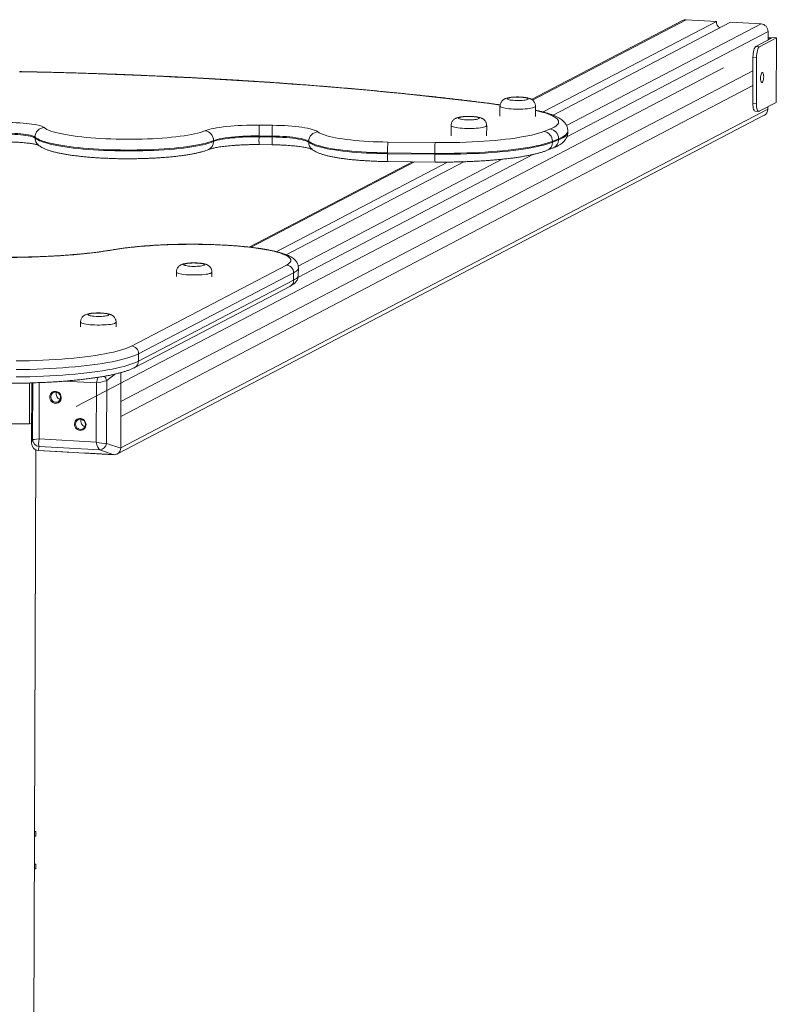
# Model space of a CAD drawing. Header units: millimetres. Extents: x 4385 to 11928, y 17253 to 36963.
# Tile 236 of 256: x 7692.991 to 7693.804, y 18775.831 to 18776.888. Entities that reach past the tile are written whole.
import ezdxf

# ---------------------------------------------------------------- set-up
doc = ezdxf.new("R2010")
doc.units = ezdxf.units.MM
doc.layers.add('БЛАГО_Ботаническая_Р$0$БЛАГО_МАФ', color=7, linetype='Continuous', lineweight=0, true_color=0x000000)

# ---------------------------------------------------------------- blocks, each defined once
blk = doc.blocks.new('БЛАГО_Ботаническая_Р$0$дио 1.15')
at = {"layer": 'БЛАГО_Ботаническая_Р$0$БЛАГО_МАФ'}
for p, q in [((1.4241, -0.0191), (1.4241, 0.0241)), ((1.4679, -0.0191), (1.4241, -0.0191)), ((1.4246, -0.0191), (1.4244, -0.0214)), ((-1.4001, -0.0259), (1.3961, -0.0259)), ((0.9465, -0.0259), (0.9465, -0.0274)), ((0.9515, -0.0274), (0.9465, -0.0274)), ((0.9515, -0.0259), (0.9515, -0.0274)), ((0.9816, -0.0274), (0.9816, -0.0259)), ((0.9816, -0.0274), (0.9867, -0.0274)), ((0.9867, -0.0274), (0.9867, -0.0259)), ((1.3955, -0.0286), (1.3912, -0.1099)), ((1.3955, -0.029), (1.3938, -0.0616)), ((1.3998, -0.0297), (1.3955, -0.0286)), ((1.3964, -0.0947), (1.3998, -0.0297)), ((1.4033, -0.0214), (1.4076, -0.0225)), ((1.468, -0.0214), (1.4033, -0.0214)), ((1.4374, -0.0214), (1.4038, -0.0214)), ((1.4079, -0.0295), (1.4047, -0.0909)), ((1.4076, -0.0225), (1.468, -0.0225)), ((1.4683, -0.0295), (1.4079, -0.0295)), ((1.468, -0.0214), (1.4533, -0.0214)), ((1.7308, -0.0241), (1.7318, -0.0241)), ((1.4682, -0.0909), (1.47, -0.0565)), ((1.8085, -0.7628), (1.4428, -0.0693)), ((1.5335, -0.0736), (1.5285, -0.0736)), ((1.393, -0.0769), (1.3913, -0.1095)), ((1.3912, -0.1099), (1.3964, -0.0947)), ((1.4047, -0.0909), (1.4682, -0.0909)), ((1.4034, -0.1019), (1.3983, -0.1171)), ((1.4707, -0.1019), (1.4034, -0.1019)), ((1.4779, -0.1113), (1.4707, -0.1019)), ((1.393, -0.115), (1.7578, -0.8068)), ((1.5285, -0.1117), (1.5335, -0.1117)), ((1.3983, -0.1171), (1.4794, -0.1171)), ((1.3988, -0.1171), (1.4324, -0.1171)), ((1.3988, -0.1171), (1.7645, -0.8107)), ((1.4324, -0.1171), (1.7896, -0.7946)), ((1.4483, -0.1171), (1.4794, -0.1171)), ((1.4483, -0.1171), (1.8055, -0.7946)), ((1.485, -0.1321), (1.5724, -0.2982)), ((1.4996, -0.136), (1.4917, -0.136)), ((1.4917, -0.136), (1.5791, -0.3021)), ((1.587, -0.3021), (1.4996, -0.136)), ((1.5079, -0.1283), (1.5954, -0.2945)), ((1.5875, -0.1763), (1.5826, -0.1763)), ((1.5826, -0.2144), (1.5875, -0.2144)), ((1.7277, -0.2157), (1.7287, -0.2157)), ((1.6162, -0.2321), (1.6163, -0.2326)), ((1.6143, -0.2563), (1.7066, -0.4315)), ((1.7066, -0.4293), (1.6145, -0.2545)), ((1.7245, -0.2648), (1.7244, -0.2789)), ((1.7329, -0.2645), (1.7328, -0.2785)), ((1.7329, -0.2645), (1.7339, -0.2645)), ((1.7338, -0.2785), (1.7339, -0.2645)), ((1.7454, -0.2649), (1.7453, -0.2789)), ((1.6097, -0.2835), (1.7065, -0.467)), ((1.7328, -0.2785), (1.7338, -0.2785)), ((1.6065, -0.2941), (1.7069, -0.4846)), ((1.587, -0.3021), (1.5791, -0.3021)), ((1.5819, -0.3068), (1.7151, -0.5594)), ((1.5846, -0.3072), (1.5925, -0.3072)), ((1.5944, -0.307), (1.7097, -0.5258)), ((1.7272, -0.318), (1.7282, -0.318)), ((1.7068, -0.4029), (1.7064, -0.4536)), ((1.7152, -0.4025), (1.7148, -0.4533)), ((1.7152, -0.4025), (1.7162, -0.4025)), ((1.7158, -0.4533), (1.7162, -0.4025)), ((1.7277, -0.4029), (1.7274, -0.4537)), ((1.7148, -0.4533), (1.7158, -0.4533)), ((1.7457, -0.4707), (1.7348, -0.4707)), ((1.7348, -0.5089), (1.7457, -0.5089)), ((1.7667, -0.5231), (1.7558, -0.5231)), ((1.7733, -0.558), (1.8601, -0.7226)), ((1.8593, -0.7189), (1.774, -0.5571)), ((1.7397, -0.5703), (1.7423, -0.5769)), ((1.7558, -0.5613), (1.7667, -0.5613)), ((1.7606, -0.5696), (1.8584, -0.7552)), ((1.7195, -0.574), (1.7221, -0.5806)), ((1.7282, -0.5795), (1.7291, -0.5795)), ((1.7282, -0.5795), (1.7308, -0.5861)), ((1.7318, -0.5861), (1.7291, -0.5795)), ((1.7572, -0.5801), (1.8576, -0.7705)), ((1.7308, -0.5861), (1.7318, -0.5861)), ((1.7339, -0.595), (1.8476, -0.8107)), ((1.7391, -0.5961), (1.7401, -0.5961)), ((1.7461, -0.5947), (1.8559, -0.8031)), ((1.8584, -0.7552), (1.8601, -0.7226)), ((1.8559, -0.8031), (1.8576, -0.7705)), ((1.7622, -0.7971), (1.762, -0.801)), ((1.7621, -0.8015), (1.7716, -0.8196)), ((1.7706, -0.7946), (1.7704, -0.7985)), ((1.8199, -0.7985), (1.7704, -0.7985)), ((1.8201, -0.7946), (1.7706, -0.7946)), ((1.8199, -0.7985), (1.8201, -0.7946)), ((1.8316, -0.7977), (1.8314, -0.8015)), ((1.8314, -0.8015), (1.8409, -0.8196)), ((1.8405, -0.8145), (1.8316, -0.7977)), ((1.7645, -0.8107), (1.7669, -0.8107)), ((1.8385, -0.8107), (1.8476, -0.8107)), ((1.8407, -0.8107), (1.8405, -0.8145)), ((1.8409, -0.8196), (1.8414, -0.8107)), ((1.8409, -0.8196), (1.7716, -0.8196))]:
    blk.add_line(p, q, dxfattribs=at)
at = {"layer": 'БЛАГО_Ботаническая_Р$0$БЛАГО_МАФ', "flags": 128}
for points in [[(1.4743, -0.0046), (1.4744, -0.012), (1.4746, -0.0193), (1.4749, -0.0266), (1.4752, -0.0338), (1.4755, -0.0408), (1.476, -0.0478), (1.4764, -0.0547), (1.477, -0.0613), (1.4776, -0.0679), (1.4782, -0.0742), (1.4789, -0.0803), (1.4797, -0.0863), (1.4805, -0.0919), (1.4813, -0.0974), (1.4822, -0.1026), (1.4831, -0.1075), (1.4841, -0.1122), (1.4851, -0.1165), (1.4861, -0.1206), (1.4872, -0.1243), (1.4883, -0.1277), (1.4894, -0.1308), (1.4905, -0.1336), (1.4917, -0.136)], [(1.4996, -0.136), (1.4984, -0.1336), (1.4973, -0.1308), (1.4962, -0.1277), (1.4951, -0.1243), (1.494, -0.1206), (1.493, -0.1165), (1.492, -0.1122), (1.491, -0.1075), (1.4901, -0.1026), (1.4892, -0.0974), (1.4884, -0.0919), (1.4876, -0.0863), (1.4868, -0.0803), (1.4861, -0.0742), (1.4855, -0.0679), (1.4849, -0.0613), (1.4844, -0.0547), (1.4839, -0.0478), (1.4835, -0.0408), (1.4831, -0.0338), (1.4828, -0.0266), (1.4825, -0.0193), (1.4823, -0.012), (1.4822, -0.0046)], [(1.4915, -0.0045), (1.4916, -0.0117), (1.4918, -0.0189), (1.492, -0.0261), (1.4924, -0.0332), (1.4927, -0.0401), (1.4932, -0.0469), (1.4937, -0.0536), (1.4942, -0.0601), (1.4948, -0.0665), (1.4955, -0.0726), (1.4962, -0.0786), (1.497, -0.0843), (1.4978, -0.0898), (1.4986, -0.095), (1.4995, -0.0999), (1.5004, -0.1046), (1.5014, -0.1089), (1.5024, -0.113), (1.5035, -0.1167), (1.5045, -0.1201), (1.5056, -0.1232), (1.5068, -0.126), (1.5079, -0.1283)], [(1.6113, -0.1105), (1.6104, -0.1049), (1.6095, -0.099), (1.6086, -0.0929), (1.6078, -0.0865), (1.6071, -0.0799), (1.6064, -0.0731), (1.6057, -0.0661), (1.6052, -0.059), (1.6046, -0.0516), (1.6042, -0.0442), (1.6037, -0.0366), (1.6034, -0.0289), (1.6031, -0.0211), (1.6029, -0.0132), (1.6027, -0.0053), (1.6026, 0.0027)], [(1.7349, 0.0042), (1.7348, 0.0009), (1.7347, -0.0024), (1.7345, -0.0056), (1.7343, -0.0087), (1.734, -0.0115), (1.7336, -0.0142), (1.7333, -0.0166), (1.7328, -0.0187), (1.7324, -0.0206), (1.7319, -0.0221), (1.7313, -0.0232), (1.7308, -0.0241)], [(1.7318, -0.0241), (1.7323, -0.0232), (1.7329, -0.0221), (1.7334, -0.0206), (1.7338, -0.0187), (1.7342, -0.0166), (1.7346, -0.0142), (1.735, -0.0115), (1.7353, -0.0087), (1.7355, -0.0056), (1.7357, -0.0024), (1.7358, 0.0009), (1.7359, 0.0042)], [(1.7474, 0.0037), (1.7474, -0.0001), (1.7472, -0.0038), (1.7471, -0.0075), (1.7468, -0.0111), (1.7465, -0.0145), (1.7462, -0.0177), (1.7458, -0.0207), (1.7454, -0.0235), (1.7449, -0.026), (1.7444, -0.0283), (1.7438, -0.0302), (1.7432, -0.0318), (1.7426, -0.033), (1.742, -0.0339)], [(1.7679, -0.5233), (1.7694, -0.5119), (1.7712, -0.4967), (1.7731, -0.4813), (1.7748, -0.4656), (1.7765, -0.4498), (1.7782, -0.4338), (1.7798, -0.4176), (1.7814, -0.4012), (1.7829, -0.3846), (1.7844, -0.3679), (1.7858, -0.351), (1.7871, -0.334), (1.7884, -0.3168), (1.7897, -0.2994), (1.7909, -0.2819), (1.792, -0.2643), (1.7931, -0.2465), (1.7941, -0.2287), (1.7951, -0.2107), (1.796, -0.1926), (1.7968, -0.1744), (1.7976, -0.1561), (1.7984, -0.1378), (1.7991, -0.1193), (1.7997, -0.1008), (1.8002, -0.0822), (1.8008, -0.0635), (1.8012, -0.0448), (1.8016, -0.026), (1.8019, -0.0072)], [(1.7308, -0.0241), (1.7298, -0.0254), (1.7289, -0.027), (1.7279, -0.029), (1.727, -0.0313), (1.7261, -0.034), (1.7253, -0.0369), (1.7244, -0.0402), (1.7236, -0.0438), (1.7229, -0.0476), (1.7221, -0.0517), (1.7215, -0.0561), (1.7208, -0.0607), (1.7202, -0.0655), (1.7197, -0.0705), (1.7192, -0.0758), (1.7188, -0.0811), (1.7184, -0.0867), (1.718, -0.0923), (1.7178, -0.0981), (1.7176, -0.104), (1.7174, -0.1099), (1.7173, -0.1158), (1.7173, -0.1218), (1.7173, -0.1278), (1.7174, -0.1338), (1.7175, -0.1397), (1.7177, -0.1456), (1.718, -0.1514), (1.7183, -0.1571), (1.7186, -0.1627), (1.7191, -0.1681), (1.7195, -0.1734), (1.7201, -0.1784), (1.7206, -0.1833), (1.7213, -0.188), (1.7219, -0.1924), (1.7227, -0.1966), (1.7234, -0.2005), (1.7242, -0.2042), (1.725, -0.2075), (1.7259, -0.2106), (1.7268, -0.2133), (1.7277, -0.2157)], [(1.7287, -0.2157), (1.7278, -0.2133), (1.7269, -0.2106), (1.726, -0.2075), (1.7252, -0.2042), (1.7244, -0.2005), (1.7236, -0.1966), (1.7229, -0.1924), (1.7223, -0.188), (1.7216, -0.1833), (1.7211, -0.1784), (1.7205, -0.1734), (1.7201, -0.1681), (1.7196, -0.1627), (1.7193, -0.1571), (1.7189, -0.1514), (1.7187, -0.1456), (1.7185, -0.1397), (1.7184, -0.1338), (1.7183, -0.1278), (1.7182, -0.1218), (1.7183, -0.1158), (1.7184, -0.1099), (1.7185, -0.104), (1.7188, -0.0981), (1.719, -0.0923), (1.7194, -0.0867), (1.7197, -0.0811), (1.7202, -0.0758), (1.7207, -0.0705), (1.7212, -0.0655), (1.7218, -0.0607), (1.7224, -0.0561), (1.7231, -0.0517), (1.7238, -0.0476), (1.7246, -0.0438), (1.7254, -0.0402), (1.7262, -0.0369), (1.7271, -0.034), (1.728, -0.0313), (1.7289, -0.029), (1.7299, -0.027), (1.7308, -0.0254), (1.7318, -0.0241)], [(1.4461, -0.0469), (1.4464, -0.0454), (1.447, -0.0441), (1.4478, -0.0429), (1.449, -0.0419), (1.4503, -0.0412), (1.4518, -0.0407), (1.4533, -0.0407), (1.4547, -0.0409), (1.4561, -0.0415), (1.4572, -0.0423), (1.4581, -0.0434), (1.4587, -0.0447), (1.459, -0.0461), (1.4589, -0.0476), (1.4585, -0.049), (1.4578, -0.0503), (1.4567, -0.0514), (1.4555, -0.0523), (1.4541, -0.0528), (1.4526, -0.0531), (1.4511, -0.053), (1.4497, -0.0526), (1.4485, -0.0519), (1.4474, -0.0509), (1.4467, -0.0497), (1.4462, -0.0483), (1.4461, -0.0469)], [(1.4473, -0.0472), (1.4474, -0.0485), (1.4479, -0.0498), (1.4487, -0.0509), (1.4498, -0.0517), (1.4511, -0.0523), (1.4525, -0.0524), (1.4539, -0.0523), (1.4552, -0.0517), (1.4564, -0.0509), (1.4573, -0.0498), (1.4579, -0.0485), (1.4582, -0.0472), (1.4581, -0.0458), (1.4576, -0.0445), (1.4568, -0.0434), (1.4557, -0.0426), (1.4544, -0.0421), (1.453, -0.0419), (1.4516, -0.0421), (1.4502, -0.0426), (1.4491, -0.0434), (1.4481, -0.0445), (1.4475, -0.0458), (1.4473, -0.0472)], [(1.742, -0.0339), (1.7411, -0.0352), (1.7402, -0.0367), (1.7393, -0.0386), (1.7384, -0.0409), (1.7376, -0.0435), (1.7368, -0.0463), (1.736, -0.0495), (1.7353, -0.053), (1.7346, -0.0567), (1.7339, -0.0607), (1.7333, -0.0649), (1.7327, -0.0694), (1.7322, -0.0741), (1.7317, -0.0789), (1.7313, -0.084), (1.7309, -0.0892), (1.7306, -0.0945), (1.7303, -0.0999), (1.7301, -0.1054), (1.7299, -0.111), (1.7298, -0.1167), (1.7298, -0.1223), (1.7298, -0.128), (1.7299, -0.1336), (1.7301, -0.1392), (1.7303, -0.1447), (1.7305, -0.1502), (1.7308, -0.1555), (1.7312, -0.1607), (1.7316, -0.1658), (1.7321, -0.1706), (1.7326, -0.1753), (1.7332, -0.1798), (1.7338, -0.1841), (1.7345, -0.1881), (1.7352, -0.1919), (1.7359, -0.1954), (1.7367, -0.1986), (1.7375, -0.2015), (1.7383, -0.2041), (1.7392, -0.2064)], [(1.4172, -0.0735), (1.4174, -0.0721), (1.418, -0.0708), (1.4189, -0.0695), (1.42, -0.0686), (1.4213, -0.0678), (1.4228, -0.0674), (1.4243, -0.0673), (1.4257, -0.0676), (1.4271, -0.0682), (1.4282, -0.069), (1.4291, -0.0701), (1.4297, -0.0714), (1.43, -0.0728), (1.4299, -0.0743), (1.4295, -0.0757), (1.4288, -0.077), (1.4278, -0.0781), (1.4265, -0.0789), (1.4251, -0.0795), (1.4236, -0.0798), (1.4221, -0.0797), (1.4207, -0.0793), (1.4195, -0.0785), (1.4184, -0.0775), (1.4177, -0.0763), (1.4173, -0.075), (1.4172, -0.0735)], [(1.4183, -0.0738), (1.4184, -0.0752), (1.4189, -0.0765), (1.4197, -0.0776), (1.4208, -0.0784), (1.4221, -0.0789), (1.4235, -0.0791), (1.4249, -0.0789), (1.4262, -0.0784), (1.4274, -0.0776), (1.4283, -0.0765), (1.4289, -0.0752), (1.4292, -0.0738), (1.4291, -0.0725), (1.4286, -0.0712), (1.4278, -0.0701), (1.4267, -0.0693), (1.4254, -0.0688), (1.424, -0.0686), (1.4226, -0.0688), (1.4213, -0.0693), (1.4201, -0.0701), (1.4192, -0.0712), (1.4186, -0.0725), (1.4183, -0.0738)], [(1.5335, -0.1117), (1.533, -0.1115), (1.5326, -0.111), (1.5322, -0.1101), (1.5318, -0.1089), (1.5315, -0.1074), (1.5311, -0.1056), (1.5309, -0.1036), (1.5306, -0.1014), (1.5305, -0.099), (1.5304, -0.0965), (1.5303, -0.0939), (1.5303, -0.0913), (1.5304, -0.0887), (1.5305, -0.0862), (1.5306, -0.0838), (1.5309, -0.0816), (1.5311, -0.0796), (1.5315, -0.0778), (1.5318, -0.0763), (1.5322, -0.0751), (1.5326, -0.0743), (1.533, -0.0737), (1.5335, -0.0736)], [(1.5414, -0.1037), (1.5417, -0.1035), (1.542, -0.103), (1.5423, -0.1021), (1.5426, -0.1009), (1.5428, -0.0995), (1.543, -0.0979), (1.5431, -0.096), (1.5432, -0.0941), (1.5432, -0.0921), (1.5432, -0.0902), (1.5431, -0.0883), (1.5429, -0.0865), (1.5427, -0.085), (1.5425, -0.0837), (1.5422, -0.0827), (1.5419, -0.082), (1.5415, -0.0816), (1.5412, -0.0816), (1.5409, -0.082), (1.5406, -0.0827), (1.5403, -0.0837), (1.5401, -0.085), (1.5398, -0.0865), (1.5397, -0.0883), (1.5396, -0.0902), (1.5395, -0.0921), (1.5396, -0.0941), (1.5396, -0.096), (1.5398, -0.0979), (1.5399, -0.0995), (1.5402, -0.1009), (1.5404, -0.1021), (1.5407, -0.103), (1.5411, -0.1035), (1.5414, -0.1037)], [(1.6113, -0.1105), (1.6113, -0.1094), (1.6113, -0.1091)], [(1.6162, -0.2321), (1.6165, -0.2258), (1.6168, -0.2194), (1.617, -0.2129), (1.6172, -0.2064), (1.6173, -0.1998), (1.6173, -0.1932), (1.6172, -0.1866), (1.6171, -0.18), (1.617, -0.1734), (1.6168, -0.167), (1.6165, -0.1606), (1.6161, -0.1543), (1.6157, -0.1482), (1.6152, -0.1422), (1.6147, -0.1363), (1.6141, -0.1307), (1.6135, -0.1253), (1.6128, -0.1201), (1.6121, -0.1152), (1.6113, -0.1105)], [(1.5875, -0.2144), (1.5871, -0.2142), (1.5867, -0.2137), (1.5862, -0.2128), (1.5859, -0.2116), (1.5855, -0.2101), (1.5852, -0.2083), (1.5849, -0.2063), (1.5847, -0.2041), (1.5845, -0.2017), (1.5844, -0.1992), (1.5844, -0.1966), (1.5844, -0.194), (1.5844, -0.1914), (1.5845, -0.1889), (1.5847, -0.1866), (1.5849, -0.1843), (1.5852, -0.1823), (1.5855, -0.1805), (1.5859, -0.179), (1.5862, -0.1778), (1.5867, -0.177), (1.5871, -0.1764), (1.5875, -0.1763)], [(1.5954, -0.2064), (1.5958, -0.2062), (1.5961, -0.2057), (1.5964, -0.2048), (1.5966, -0.2036), (1.5969, -0.2022), (1.597, -0.2006), (1.5972, -0.1987), (1.5972, -0.1968), (1.5973, -0.1948), (1.5972, -0.1929), (1.5971, -0.191), (1.597, -0.1892), (1.5968, -0.1877), (1.5965, -0.1864), (1.5962, -0.1854), (1.5959, -0.1847), (1.5956, -0.1843), (1.5953, -0.1843), (1.5949, -0.1847), (1.5946, -0.1854), (1.5944, -0.1864), (1.5941, -0.1877), (1.5939, -0.1892), (1.5937, -0.191), (1.5936, -0.1929), (1.5936, -0.1948), (1.5936, -0.1968), (1.5937, -0.1987), (1.5938, -0.2006), (1.594, -0.2022), (1.5942, -0.2036), (1.5945, -0.2048), (1.5948, -0.2057), (1.5951, -0.2062), (1.5954, -0.2064)], [(1.7392, -0.2064), (1.7399, -0.2083), (1.7406, -0.2105), (1.7412, -0.213), (1.7418, -0.2159), (1.7424, -0.2189), (1.7429, -0.2223), (1.7434, -0.2259), (1.7439, -0.2297), (1.7443, -0.2337), (1.7446, -0.2378), (1.7449, -0.2421), (1.7451, -0.2465), (1.7453, -0.2511), (1.7454, -0.2556), (1.7454, -0.2603), (1.7454, -0.2649)], [(1.7277, -0.2157), (1.7283, -0.2175), (1.729, -0.2197), (1.7296, -0.2222), (1.7302, -0.225), (1.7307, -0.2281), (1.7311, -0.2315), (1.7316, -0.2351), (1.7319, -0.2389), (1.7323, -0.2429), (1.7325, -0.247), (1.7327, -0.2513), (1.7328, -0.2556), (1.7329, -0.26), (1.7329, -0.2645)], [(1.7339, -0.2645), (1.7339, -0.26), (1.7338, -0.2556), (1.7337, -0.2513), (1.7335, -0.247), (1.7332, -0.2429), (1.7329, -0.2389), (1.7326, -0.2351), (1.7321, -0.2315), (1.7317, -0.2281), (1.7311, -0.225), (1.7306, -0.2222), (1.73, -0.2197), (1.7293, -0.2175), (1.7287, -0.2157)], [(1.5954, -0.2945), (1.5963, -0.2962), (1.5974, -0.2975), (1.5984, -0.2984), (1.5994, -0.299), (1.6004, -0.2992), (1.6014, -0.299), (1.6025, -0.2984), (1.6035, -0.2974), (1.6045, -0.2961), (1.6055, -0.2944), (1.6064, -0.2923), (1.6074, -0.2899), (1.6083, -0.2872), (1.6092, -0.2841), (1.6101, -0.2807), (1.6109, -0.2769), (1.6117, -0.2729), (1.6124, -0.2686), (1.6131, -0.2641), (1.6137, -0.2592), (1.6143, -0.2542), (1.6149, -0.2489), (1.6154, -0.2435), (1.6158, -0.2379), (1.6162, -0.2321)], [(1.7328, -0.2785), (1.7327, -0.2825), (1.7326, -0.2864), (1.7324, -0.2902), (1.7322, -0.2939), (1.7319, -0.2975), (1.7315, -0.3009), (1.7311, -0.304), (1.7307, -0.3069), (1.7302, -0.3096), (1.7296, -0.3119), (1.7291, -0.3139), (1.7285, -0.3156), (1.7278, -0.317), (1.7272, -0.318)], [(1.7282, -0.318), (1.7288, -0.317), (1.7294, -0.3156), (1.73, -0.3139), (1.7306, -0.3119), (1.7312, -0.3096), (1.7317, -0.3069), (1.7321, -0.304), (1.7325, -0.3009), (1.7329, -0.2975), (1.7332, -0.2939), (1.7334, -0.2902), (1.7336, -0.2864), (1.7337, -0.2825), (1.7338, -0.2785)], [(1.7453, -0.2789), (1.7453, -0.2832), (1.7452, -0.2875), (1.745, -0.2917), (1.7447, -0.2958), (1.7445, -0.2997), (1.7441, -0.3035), (1.7437, -0.3071), (1.7433, -0.3105), (1.7428, -0.3137), (1.7423, -0.3166), (1.7417, -0.3193), (1.7411, -0.3216), (1.7404, -0.3237), (1.7398, -0.3254), (1.7391, -0.3268), (1.7384, -0.3278)], [(1.5791, -0.3021), (1.5801, -0.3038), (1.5811, -0.3052), (1.5821, -0.3062), (1.5831, -0.3069), (1.5842, -0.3072), (1.5846, -0.3072)], [(1.5925, -0.3072), (1.5921, -0.3072), (1.5911, -0.3069), (1.59, -0.3062), (1.589, -0.3052), (1.588, -0.3038), (1.587, -0.3021)], [(1.7272, -0.318), (1.7263, -0.3193), (1.7254, -0.3209), (1.7245, -0.3229), (1.7236, -0.3253), (1.7228, -0.3279), (1.722, -0.3309), (1.7212, -0.3342), (1.7204, -0.3377), (1.7197, -0.3416), (1.7191, -0.3457), (1.7185, -0.35), (1.7179, -0.3545), (1.7174, -0.3593), (1.7169, -0.3643), (1.7165, -0.3694), (1.7161, -0.3747), (1.7158, -0.3801), (1.7156, -0.3856), (1.7154, -0.3912), (1.7153, -0.3968), (1.7152, -0.4025)], [(1.7162, -0.4025), (1.7162, -0.3968), (1.7164, -0.3912), (1.7166, -0.3856), (1.7168, -0.3801), (1.7171, -0.3747), (1.7175, -0.3694), (1.7179, -0.3643), (1.7184, -0.3593), (1.7189, -0.3545), (1.7195, -0.35), (1.7201, -0.3457), (1.7207, -0.3416), (1.7214, -0.3377), (1.7222, -0.3342), (1.723, -0.3309), (1.7238, -0.3279), (1.7246, -0.3253), (1.7255, -0.3229), (1.7263, -0.3209), (1.7273, -0.3193), (1.7282, -0.318)], [(1.7384, -0.3278), (1.7375, -0.329), (1.7367, -0.3306), (1.7359, -0.3325), (1.7351, -0.3347), (1.7343, -0.3373), (1.7336, -0.3401), (1.7328, -0.3433), (1.7322, -0.3467), (1.7315, -0.3504), (1.7309, -0.3543), (1.7304, -0.3585), (1.7299, -0.3628), (1.7294, -0.3674), (1.729, -0.3721), (1.7287, -0.377), (1.7284, -0.382), (1.7281, -0.3872), (1.7279, -0.3924), (1.7278, -0.3976), (1.7277, -0.4029)], [(1.7148, -0.4533), (1.7148, -0.4602), (1.7148, -0.4671), (1.7149, -0.474), (1.7151, -0.4809), (1.7153, -0.4877), (1.7156, -0.4944), (1.7159, -0.501), (1.7163, -0.5075), (1.7168, -0.5139), (1.7173, -0.5201), (1.7179, -0.5261), (1.7185, -0.532), (1.7192, -0.5376), (1.7199, -0.543), (1.7206, -0.5482), (1.7215, -0.5531), (1.7223, -0.5578), (1.7232, -0.5622), (1.7241, -0.5663), (1.7251, -0.5701), (1.7261, -0.5736), (1.7271, -0.5767), (1.7282, -0.5795)], [(1.7291, -0.5795), (1.7281, -0.5767), (1.7271, -0.5736), (1.7261, -0.5701), (1.7251, -0.5663), (1.7242, -0.5622), (1.7233, -0.5578), (1.7224, -0.5531), (1.7216, -0.5482), (1.7209, -0.543), (1.7202, -0.5376), (1.7195, -0.532), (1.7189, -0.5261), (1.7183, -0.5201), (1.7178, -0.5139), (1.7173, -0.5075), (1.7169, -0.501), (1.7166, -0.4944), (1.7163, -0.4877), (1.7161, -0.4809), (1.7159, -0.474), (1.7158, -0.4671), (1.7158, -0.4602), (1.7158, -0.4533)], [(1.7274, -0.4537), (1.7273, -0.4604), (1.7274, -0.4671), (1.7275, -0.4737), (1.7277, -0.4803), (1.7279, -0.4869), (1.7282, -0.4933), (1.7285, -0.4997), (1.7289, -0.5059), (1.7294, -0.512), (1.7299, -0.5179), (1.7305, -0.5237), (1.7311, -0.5292), (1.7318, -0.5345), (1.7325, -0.5396), (1.7333, -0.5445), (1.7341, -0.549), (1.7349, -0.5533), (1.7358, -0.5574), (1.7367, -0.5611), (1.7377, -0.5645), (1.7387, -0.5675), (1.7397, -0.5703)], [(1.7457, -0.5089), (1.7456, -0.5088), (1.7452, -0.5085), (1.7447, -0.5079), (1.7443, -0.5069), (1.744, -0.5056), (1.7436, -0.504), (1.7433, -0.5022), (1.7431, -0.5001), (1.7429, -0.4978), (1.7427, -0.4954), (1.7426, -0.4928), (1.7426, -0.4902), (1.7426, -0.4876), (1.7427, -0.4851), (1.7428, -0.4826), (1.743, -0.4803), (1.7432, -0.4781), (1.7435, -0.4762), (1.7438, -0.4745), (1.7442, -0.4731), (1.7446, -0.472), (1.745, -0.4712), (1.7454, -0.4708), (1.7457, -0.4707)], [(1.7536, -0.5008), (1.7539, -0.5007), (1.7542, -0.5003), (1.7545, -0.4995), (1.7548, -0.4984), (1.755, -0.497), (1.7552, -0.4954), (1.7554, -0.4937), (1.7554, -0.4917), (1.7555, -0.4898), (1.7554, -0.4878), (1.7554, -0.4859), (1.7552, -0.4841), (1.755, -0.4825), (1.7548, -0.4811), (1.7545, -0.4801), (1.7542, -0.4793), (1.7539, -0.4788), (1.7536, -0.4788), (1.7532, -0.479), (1.7529, -0.4796), (1.7526, -0.4806), (1.7524, -0.4818), (1.7522, -0.4833), (1.752, -0.485), (1.7519, -0.4869), (1.7518, -0.4888), (1.7518, -0.4908), (1.7519, -0.4927), (1.752, -0.4946), (1.7522, -0.4963), (1.7524, -0.4978), (1.7526, -0.499), (1.7529, -0.4999), (1.7532, -0.5005), (1.7536, -0.5008)], [(1.7667, -0.5613), (1.7666, -0.5613), (1.7661, -0.561), (1.7657, -0.5603), (1.7653, -0.5593), (1.7649, -0.558), (1.7646, -0.5564), (1.7643, -0.5546), (1.764, -0.5525), (1.7638, -0.5502), (1.7637, -0.5478), (1.7636, -0.5453), (1.7635, -0.5427), (1.7635, -0.5401), (1.7636, -0.5375), (1.7638, -0.535), (1.7639, -0.5327), (1.7642, -0.5305), (1.7645, -0.5286), (1.7648, -0.5269), (1.7652, -0.5255), (1.7656, -0.5244), (1.766, -0.5236), (1.7664, -0.5232), (1.7667, -0.5231)], [(1.7745, -0.5532), (1.7749, -0.5531), (1.7752, -0.5527), (1.7755, -0.5519), (1.7758, -0.5508), (1.776, -0.5495), (1.7762, -0.5479), (1.7763, -0.5461), (1.7764, -0.5442), (1.7764, -0.5422), (1.7764, -0.5402), (1.7763, -0.5383), (1.7762, -0.5365), (1.776, -0.5349), (1.7758, -0.5336), (1.7755, -0.5325), (1.7752, -0.5317), (1.7749, -0.5313), (1.7745, -0.5312), (1.7742, -0.5314), (1.7739, -0.5321), (1.7736, -0.533), (1.7733, -0.5342), (1.7731, -0.5357), (1.773, -0.5374), (1.7728, -0.5393), (1.7728, -0.5412), (1.7728, -0.5432), (1.7728, -0.5451), (1.773, -0.547), (1.7731, -0.5487), (1.7733, -0.5502), (1.7736, -0.5514), (1.7739, -0.5524), (1.7742, -0.553), (1.7745, -0.5532)], [(1.7423, -0.5769), (1.7434, -0.5793), (1.7444, -0.5813), (1.7455, -0.583), (1.7466, -0.5843), (1.7477, -0.5853), (1.7488, -0.5859), (1.7499, -0.5861), (1.751, -0.5859), (1.7521, -0.5854), (1.7532, -0.5845), (1.7543, -0.5832), (1.7554, -0.5815), (1.7565, -0.5795), (1.7575, -0.5772), (1.7585, -0.5745), (1.7595, -0.5715), (1.7605, -0.5681), (1.7614, -0.5644), (1.7621, -0.5613)], [(1.7308, -0.5861), (1.7319, -0.5886), (1.733, -0.5908), (1.7341, -0.5926), (1.7352, -0.594), (1.7364, -0.5951), (1.7375, -0.5958), (1.7387, -0.5961), (1.7391, -0.5961)], [(1.7401, -0.5961), (1.7397, -0.5961), (1.7385, -0.5958), (1.7374, -0.5951), (1.7362, -0.594), (1.7351, -0.5926), (1.734, -0.5908), (1.7329, -0.5886), (1.7318, -0.5861)], [(1.7704, -0.7985), (1.7685, -0.7985), (1.7667, -0.7987), (1.7652, -0.799), (1.7639, -0.7993), (1.7629, -0.7998), (1.7622, -0.8003), (1.762, -0.8009), (1.7621, -0.8015)], [(1.7622, -0.7971), (1.7622, -0.7971), (1.7624, -0.7965), (1.7631, -0.796), (1.7641, -0.7955), (1.7654, -0.7951), (1.7669, -0.7949), (1.7687, -0.7947), (1.7706, -0.7946)], [(1.7929, -0.8045), (1.7928, -0.8041), (1.7932, -0.8037), (1.7938, -0.8033), (1.7948, -0.8031), (1.7961, -0.8029), (1.7974, -0.8028), (1.7989, -0.8029), (1.8003, -0.8031), (1.8015, -0.8033), (1.8026, -0.8037), (1.8033, -0.8041), (1.8038, -0.8045), (1.8038, -0.8049), (1.8035, -0.8053), (1.8028, -0.8057), (1.8018, -0.8059), (1.8006, -0.8061), (1.7992, -0.8062), (1.7978, -0.8061), (1.7964, -0.8059), (1.7951, -0.8057), (1.794, -0.8053), (1.7933, -0.8049), (1.7929, -0.8045)], [(1.8314, -0.8015), (1.8309, -0.8009), (1.83, -0.8003), (1.8288, -0.7998), (1.8273, -0.7993), (1.8256, -0.799), (1.8238, -0.7987), (1.8218, -0.7985), (1.8199, -0.7985)], [(1.8201, -0.7946), (1.822, -0.7947), (1.824, -0.7949), (1.8258, -0.7951), (1.8275, -0.7955), (1.829, -0.796), (1.8302, -0.7965), (1.8311, -0.7971), (1.8316, -0.7977)]]:
    blk.add_lwpolyline(points, dxfattribs=at)
at = {"layer": 'БЛАГО_Ботаническая_Р$0$БЛАГО_МАФ'}
for centre, radius, start, end in [((1.4078, -0.0305), 0.00803, 91.1975, 174.0711), ((1.7308, -0.0336), 0.00959, 89.7221, 138.5318), ((1.7318, -0.0343), 0.0103, 2.2113, 89.7943), ((1.456, -0.0534), 0.00572, 68.8553, 166.7448), ((1.427, -0.08), 0.00572, 68.8553, 166.7448), ((1.4046, -0.0937), 0.00825, 186.8036, 262.1293), ((1.4681, -0.0912), 0.0109, 283.3642, 312.0202), ((1.4916, -0.1285), 0.00748, 208.402, 270.9728), ((1.4997, -0.1277), 0.00829, 269.6238, 355.6298), ((1.7274, -0.2065), 0.00918, 203.6555, 271.5645), ((1.7288, -0.2053), 0.0104, 269.0643, 353.9148), ((1.5871, -0.2938), 0.00829, 269.6248, 355.6288), ((1.579, -0.2947), 0.00748, 208.4311, 270.9683), ((1.7271, -0.3275), 0.00957, 89.6793, 140.7701), ((1.7281, -0.3282), 0.0103, 2.4089, 89.8389), ((1.7127, -0.4421), 0.0397, 86.4719, 98.5857), ((1.7183, -0.4984), 0.0959, 84.3445, 91.2632), ((1.7124, -0.4929), 0.0397, 86.4676, 98.5932), ((1.7179, -0.549), 0.0958, 84.3399, 91.2655), ((1.7293, -0.5691), 0.0104, 268.9881, 353.6897), ((1.7279, -0.5704), 0.00916, 203.1575, 271.6501), ((1.7305, -0.577), 0.00916, 203.2373, 271.6469), ((1.732, -0.5757), 0.0104, 268.9881, 353.6897), ((1.8529, -0.7222), 0.0072, 356.8476, 27.7087), ((1.8584, -0.7636), 0.00846, 90.1359, 145.4619), ((1.8477, -0.8024), 0.00829, 269.6259, 355.6415), ((1.7643, -0.8032), 0.00748, 208.4663, 270.9672)]:
    blk.add_arc(centre, radius, start, end, dxfattribs=at)
for centre, major_axis, ratio, start_param, end_param in [((1.4039, -0.0295), (0.00715, -0.00471), 0.929896, 2.187083, 3.640634), ((1.4095, -0.0325), (0.0099, -0.00254), 0.253449, 1.79661, 3.01834), ((1.4095, -0.0325), (-0.0019, 0.01), 0.103135, 0.024291, 1.246021), ((1.4063, -0.0939), (0.0101, 0.0016), 0.316966, 1.679092, 2.900823), ((1.4063, -0.0939), (0.002, 0.01), 0.217252, 1.30858, 2.530311), ((1.4698, -0.0939), (-0.0019, 0.01), 0.103135, 1.246021, 2.467752), ((1.4698, -0.0939), (0.0099, -0.00254), 0.253449, 1.164752, 1.79661), ((1.3997, -0.109), (0.00708, 0.00556), 0.841308, 2.507482, 3.961033)]:
    blk.add_ellipse(centre, major_axis=major_axis, ratio=ratio, start_param=start_param, end_param=end_param, dxfattribs=at)
for points, knots in [([(1.4675, 0.0028), (1.4675, 0.0021), (1.4675, -0.0009), (1.4676, -0.0062), (1.4677, -0.013), (1.4679, -0.0196), (1.4682, -0.0263), (1.4685, -0.0329), (1.4688, -0.0393), (1.4692, -0.0457), (1.4696, -0.052), (1.4701, -0.0581), (1.4707, -0.0641), (1.4713, -0.07), (1.4719, -0.0757), (1.4726, -0.0812), (1.4733, -0.0865), (1.4741, -0.0916), (1.4749, -0.0966), (1.4757, -0.1013), (1.4766, -0.1058), (1.4776, -0.1101), (1.4786, -0.1141), (1.4796, -0.118), (1.4807, -0.1216), (1.4818, -0.1249), (1.4831, -0.1281), (1.4841, -0.1304), (1.4848, -0.1317), (1.485, -0.1321)], [0, 0, 0, 0, 0.012875, 0.050982, 0.089093, 0.127209, 0.165333, 0.203467, 0.241613, 0.279775, 0.317957, 0.356161, 0.394393, 0.43266, 0.470967, 0.509321, 0.547734, 0.586217, 0.624785, 0.663459, 0.702264, 0.741233, 0.78041, 0.819857, 0.859656, 0.899922, 0.940818, 0.982554, 1, 1, 1, 1]), ([(1.6113, -0.1091), (1.6112, -0.1082), (1.6107, -0.1058), (1.61, -0.1015), (1.6093, -0.0962), (1.6085, -0.0907), (1.6078, -0.0849), (1.6071, -0.079), (1.6065, -0.0729), (1.6059, -0.0667), (1.6054, -0.0602), (1.6049, -0.0537), (1.6044, -0.047), (1.604, -0.0402), (1.6037, -0.0333), (1.6034, -0.0263), (1.6032, -0.0192), (1.603, -0.0121), (1.6028, -0.005), (1.6028, -0.0001), (1.6027, 0.0024), (1.6027, 0.0027)], [0, 0, 0, 0, 0.029966, 0.086341, 0.142815, 0.199406, 0.256091, 0.312855, 0.369689, 0.426579, 0.483518, 0.540496, 0.59751, 0.654553, 0.711621, 0.768709, 0.825813, 0.882931, 0.94006, 0.994195, 1, 1, 1, 1]), ([(1.7265, 0.0038), (1.7265, 0.0032), (1.7265, 0.0015), (1.7264, -0.0014), (1.7263, -0.0047), (1.7261, -0.0079), (1.7259, -0.011), (1.7256, -0.014), (1.7253, -0.0167), (1.725, -0.0192), (1.7246, -0.0215), (1.7243, -0.0235), (1.7239, -0.0251), (1.7236, -0.0264), (1.7233, -0.0273), (1.7231, -0.0278), (1.723, -0.0281), (1.723, -0.0281), (1.723, -0.0281)], [0, 0, 0, 0, 0.039027, 0.113262, 0.187404, 0.261356, 0.33503, 0.408306, 0.481037, 0.553028, 0.624027, 0.693672, 0.761489, 0.826849, 0.882015, 0.932999, 0.979601, 1, 1, 1, 1]), ([(1.7681, -0.5233), (1.7682, -0.5227), (1.7689, -0.5175), (1.7702, -0.5074), (1.7719, -0.493), (1.7736, -0.4784), (1.7753, -0.4636), (1.7769, -0.4486), (1.7784, -0.4335), (1.78, -0.4182), (1.7814, -0.4027), (1.7829, -0.3871), (1.7843, -0.3713), (1.7856, -0.3554), (1.7869, -0.3394), (1.7881, -0.3232), (1.7893, -0.3069), (1.7905, -0.2904), (1.7916, -0.2739), (1.7926, -0.2572), (1.7936, -0.2404), (1.7946, -0.2235), (1.7955, -0.2066), (1.7963, -0.1895), (1.7971, -0.1723), (1.7978, -0.1551), (1.7985, -0.1378), (1.7992, -0.1204), (1.7998, -0.1029), (1.8003, -0.0854), (1.8008, -0.0678), (1.8012, -0.0502), (1.8016, -0.0326), (1.8019, -0.0183), (1.802, -0.0098), (1.8021, -0.0073)], [0, 0, 0, 0, 0.003703, 0.035438, 0.06717, 0.098898, 0.130623, 0.162345, 0.194064, 0.22578, 0.257494, 0.289206, 0.320916, 0.352624, 0.384329, 0.416033, 0.447736, 0.479437, 0.511137, 0.542835, 0.574532, 0.606229, 0.637924, 0.669618, 0.701311, 0.733003, 0.764695, 0.796386, 0.828076, 0.859766, 0.891456, 0.923144, 0.954833, 0.986521, 1, 1, 1, 1]), ([(1.7235, -0.0273), (1.7232, -0.0277), (1.7224, -0.0287), (1.7213, -0.0304), (1.7201, -0.0327), (1.7189, -0.0354), (1.7177, -0.0385), (1.7167, -0.0418), (1.7158, -0.0452), (1.715, -0.0489), (1.7142, -0.0527), (1.7135, -0.0566), (1.7128, -0.0608), (1.7122, -0.0651), (1.7117, -0.0696), (1.7112, -0.0743), (1.7107, -0.0791), (1.7103, -0.0841), (1.7099, -0.0891), (1.7096, -0.0943), (1.7094, -0.0996), (1.7092, -0.1049), (1.709, -0.1103), (1.7089, -0.1157), (1.7089, -0.1212), (1.7089, -0.1266), (1.709, -0.132), (1.7091, -0.1374), (1.7093, -0.1428), (1.7095, -0.1481), (1.7098, -0.1533), (1.7101, -0.1584), (1.7105, -0.1634), (1.7109, -0.1683), (1.7114, -0.173), (1.7119, -0.1776), (1.7125, -0.182), (1.7131, -0.1862), (1.7138, -0.1903), (1.7145, -0.1941), (1.7153, -0.1978), (1.7161, -0.2012), (1.717, -0.2044), (1.718, -0.2075), (1.7187, -0.2093), (1.719, -0.2102)], [0, 0, 0, 0, 0.0130045, 0.0327545, 0.0555671, 0.0821352, 0.1097591, 0.1361468, 0.1614635, 0.1860628, 0.2101813, 0.2339672, 0.2575143, 0.2808857, 0.3041247, 0.3272626, 0.3503222, 0.3733194, 0.3962685, 0.4191795, 0.4420614, 0.4649192, 0.4877606, 0.5105899, 0.533412, 0.5562299, 0.5790497, 0.6018733, 0.6247041, 0.6475478, 0.6704091, 0.6932926, 0.7162067, 0.7391583, 0.7621575, 0.7852154, 0.808349, 0.8315769, 0.8549283, 0.8784391, 0.9021618, 0.926173, 0.9505859, 0.975575, 1, 1, 1, 1]), ([(1.5334, -0.1117), (1.534, -0.1117), (1.5351, -0.1116), (1.5365, -0.1111), (1.5378, -0.1105), (1.5389, -0.1097), (1.5399, -0.1088), (1.5406, -0.1078), (1.5412, -0.1067), (1.5417, -0.1056), (1.5421, -0.1043), (1.5425, -0.1027), (1.5428, -0.1009), (1.543, -0.099), (1.5432, -0.097), (1.5433, -0.0949), (1.5433, -0.0928), (1.5433, -0.0907), (1.5432, -0.0886), (1.5431, -0.0866), (1.5429, -0.0847), (1.5426, -0.0828), (1.5422, -0.0811), (1.5417, -0.0797), (1.5412, -0.0784), (1.5405, -0.0773), (1.5397, -0.0762), (1.5386, -0.0753), (1.5374, -0.0745), (1.536, -0.0739), (1.5346, -0.0736), (1.5338, -0.0736), (1.5335, -0.0736)], [0, 0, 0, 0, 0.031447, 0.060386, 0.087856, 0.114224, 0.139831, 0.165115, 0.190816, 0.218401, 0.250833, 0.29428, 0.337276, 0.376915, 0.41829, 0.458066, 0.497133, 0.535991, 0.574964, 0.614381, 0.654792, 0.69723, 0.74429, 0.781656, 0.810422, 0.838538, 0.866513, 0.894763, 0.923375, 0.952296, 0.981434, 1, 1, 1, 1]), ([(1.6163, -0.2326), (1.6163, -0.2316), (1.6165, -0.2286), (1.6167, -0.2237), (1.617, -0.2178), (1.6172, -0.2118), (1.6173, -0.2057), (1.6174, -0.1996), (1.6174, -0.1935), (1.6174, -0.1875), (1.6173, -0.1814), (1.6172, -0.1753), (1.617, -0.1693), (1.6167, -0.1634), (1.6164, -0.1576), (1.6161, -0.1518), (1.6157, -0.1462), (1.6153, -0.1406), (1.6148, -0.1352), (1.6142, -0.13), (1.6136, -0.1249), (1.613, -0.12), (1.6123, -0.1153), (1.6118, -0.1117), (1.6114, -0.1097), (1.6113, -0.1091)], [0, 0, 0, 0, 0.023934, 0.069465, 0.114978, 0.16047, 0.205945, 0.251411, 0.296871, 0.342329, 0.387788, 0.433253, 0.478727, 0.524214, 0.569722, 0.615251, 0.660812, 0.706409, 0.752054, 0.797753, 0.843523, 0.889376, 0.935333, 0.981422, 1, 1, 1, 1]), ([(1.5875, -0.2144), (1.588, -0.2144), (1.5891, -0.2143), (1.5906, -0.2139), (1.5919, -0.2132), (1.593, -0.2124), (1.5939, -0.2115), (1.5947, -0.2105), (1.5953, -0.2095), (1.5958, -0.2083), (1.5962, -0.207), (1.5966, -0.2055), (1.5969, -0.2037), (1.5971, -0.2017), (1.5973, -0.1997), (1.5973, -0.1976), (1.5974, -0.1955), (1.5974, -0.1934), (1.5973, -0.1913), (1.5971, -0.1893), (1.5969, -0.1874), (1.5966, -0.1855), (1.5963, -0.1838), (1.5958, -0.1824), (1.5952, -0.1812), (1.5946, -0.18), (1.5937, -0.1789), (1.5927, -0.178), (1.5914, -0.1772), (1.59, -0.1766), (1.5887, -0.1763), (1.5878, -0.1763), (1.5875, -0.1763)], [0, 0, 0, 0, 0.031447, 0.060386, 0.087856, 0.114225, 0.139832, 0.165115, 0.190816, 0.218398, 0.250833, 0.29428, 0.337275, 0.376915, 0.418285, 0.458062, 0.497133, 0.535991, 0.574964, 0.614382, 0.654793, 0.697231, 0.74429, 0.781654, 0.810423, 0.838539, 0.866514, 0.894764, 0.923373, 0.952297, 0.981434, 1, 1, 1, 1]), ([(1.719, -0.2102), (1.7191, -0.2104), (1.7193, -0.2109), (1.7196, -0.2119), (1.72, -0.2133), (1.7205, -0.215), (1.721, -0.2171), (1.7214, -0.2195), (1.7219, -0.2222), (1.7223, -0.2251), (1.7227, -0.2283), (1.7231, -0.2317), (1.7234, -0.2353), (1.7237, -0.2391), (1.724, -0.243), (1.7242, -0.247), (1.7244, -0.2511), (1.7245, -0.2553), (1.7245, -0.2596), (1.7245, -0.2627), (1.7245, -0.2645), (1.7245, -0.2648)], [0, 0, 0, 0, 0.030388, 0.076965, 0.125822, 0.17709, 0.230297, 0.285026, 0.340929, 0.397733, 0.45522, 0.513234, 0.571649, 0.630367, 0.689324, 0.748457, 0.807726, 0.867091, 0.92652, 0.985989, 1, 1, 1, 1]), ([(1.5925, -0.3071), (1.5928, -0.3072), (1.5937, -0.3072), (1.5952, -0.3069), (1.5969, -0.3063), (1.5985, -0.3055), (1.5999, -0.3045), (1.6012, -0.3032), (1.6024, -0.3018), (1.6037, -0.3), (1.6049, -0.2977), (1.6061, -0.2951), (1.6072, -0.2921), (1.6083, -0.2889), (1.6092, -0.2855), (1.6101, -0.282), (1.6109, -0.2782), (1.6117, -0.2742), (1.6124, -0.2701), (1.6131, -0.2657), (1.6137, -0.2611), (1.6143, -0.2564), (1.6148, -0.2515), (1.6153, -0.2465), (1.6157, -0.2413), (1.616, -0.2367), (1.6162, -0.2337), (1.6163, -0.2326)], [0, 0, 0, 0, 0.01325, 0.039365, 0.06543, 0.092129, 0.120268, 0.150876, 0.185284, 0.225125, 0.271635, 0.323247, 0.374823, 0.424527, 0.472735, 0.519908, 0.566368, 0.612322, 0.657906, 0.703216, 0.748315, 0.793254, 0.838066, 0.882777, 0.927409, 0.971977, 1, 1, 1, 1]), ([(1.7245, -0.2648), (1.7245, -0.2648), (1.7245, -0.2648), (1.7251, -0.2647), (1.7269, -0.2645), (1.7296, -0.2645), (1.7318, -0.2645), (1.7329, -0.2645)], [0, 0, 0, 0, 0.038526, 0.278895, 0.519258, 0.759636, 1, 1, 1, 1]), ([(1.7454, -0.2649), (1.7454, -0.2649), (1.7453, -0.2648), (1.7447, -0.2648), (1.7432, -0.2647), (1.7405, -0.2645), (1.7373, -0.2645), (1.735, -0.2645), (1.7339, -0.2645)], [0, 0, 0, 0, 0.028115, 0.141346, 0.356007, 0.570666, 0.785334, 1, 1, 1, 1]), ([(1.7244, -0.2789), (1.7244, -0.2794), (1.7244, -0.2813), (1.7243, -0.2844), (1.7242, -0.2883), (1.724, -0.2921), (1.7238, -0.2957), (1.7235, -0.2993), (1.7232, -0.3027), (1.7229, -0.3058), (1.7225, -0.3088), (1.7221, -0.3115), (1.7217, -0.314), (1.7212, -0.3162), (1.7208, -0.318), (1.7204, -0.3195), (1.72, -0.3205), (1.7197, -0.3213), (1.7196, -0.3217), (1.7195, -0.3218), (1.7195, -0.3218), (1.7195, -0.3218)], [0, 0, 0, 0, 0.026721, 0.089845, 0.152932, 0.215928, 0.278786, 0.341455, 0.403875, 0.465966, 0.527618, 0.5887, 0.649025, 0.708349, 0.766337, 0.82256, 0.871022, 0.916405, 0.958392, 0.996981, 1, 1, 1, 1]), ([(1.7245, -0.2789), (1.7244, -0.2788), (1.7244, -0.2788), (1.725, -0.2787), (1.7268, -0.2786), (1.7295, -0.2785), (1.7317, -0.2785), (1.7328, -0.2785)], [0, 0, 0, 0, 0.03832, 0.278743, 0.519167, 0.759583, 1, 1, 1, 1]), ([(1.7453, -0.2789), (1.7453, -0.2789), (1.7452, -0.2789), (1.7446, -0.2788), (1.7431, -0.2787), (1.7404, -0.2786), (1.7372, -0.2785), (1.7349, -0.2785), (1.7338, -0.2785)], [0, 0, 0, 0, 0.028335, 0.141341, 0.35601, 0.570669, 0.785335, 1, 1, 1, 1]), ([(1.5724, -0.2982), (1.5726, -0.2986), (1.5732, -0.2997), (1.5743, -0.3014), (1.5757, -0.303), (1.577, -0.3043), (1.5785, -0.3054), (1.58, -0.3062), (1.5817, -0.3069), (1.5833, -0.3072), (1.5842, -0.3072), (1.5846, -0.3071)], [0, 0, 0, 0, 0.09172, 0.263563, 0.407352, 0.531411, 0.642544, 0.745364, 0.84318, 0.948431, 1, 1, 1, 1]), ([(1.7197, -0.3214), (1.7194, -0.3218), (1.7187, -0.3228), (1.7176, -0.3246), (1.7164, -0.3269), (1.7153, -0.3296), (1.7143, -0.3327), (1.7133, -0.336), (1.7125, -0.3394), (1.7117, -0.343), (1.7111, -0.3467), (1.7104, -0.3507), (1.7098, -0.3548), (1.7093, -0.359), (1.7088, -0.3634), (1.7084, -0.368), (1.708, -0.3727), (1.7077, -0.3775), (1.7074, -0.3824), (1.7072, -0.3874), (1.707, -0.3925), (1.7069, -0.3976), (1.7068, -0.4011), (1.7068, -0.4029)], [0, 0, 0, 0, 0.026741, 0.067679, 0.1154, 0.171116, 0.227754, 0.281448, 0.332931, 0.38299, 0.432106, 0.480574, 0.52858, 0.576245, 0.623655, 0.670872, 0.717939, 0.764889, 0.811751, 0.858544, 0.905286, 0.95199, 1, 1, 1, 1]), ([(1.7064, -0.4536), (1.7064, -0.4547), (1.7064, -0.4579), (1.7064, -0.4632), (1.7065, -0.4694), (1.7066, -0.4757), (1.7068, -0.4819), (1.707, -0.488), (1.7073, -0.4941), (1.7076, -0.5), (1.708, -0.5059), (1.7084, -0.5117), (1.7089, -0.5173), (1.7094, -0.5228), (1.71, -0.5281), (1.7106, -0.5333), (1.7112, -0.5383), (1.712, -0.5431), (1.7127, -0.5477), (1.7135, -0.5521), (1.7144, -0.5563), (1.7153, -0.5603), (1.7162, -0.5641), (1.7172, -0.5676), (1.7183, -0.571), (1.7191, -0.573), (1.7195, -0.574)], [0, 0, 0, 0, 0.021996, 0.063794, 0.105593, 0.147399, 0.189211, 0.231036, 0.272878, 0.314742, 0.356636, 0.398566, 0.440539, 0.482564, 0.524655, 0.566824, 0.609091, 0.651477, 0.69401, 0.736728, 0.779683, 0.822942, 0.8666, 0.91079, 0.955708, 1, 1, 1, 1]), ([(1.7457, -0.5088), (1.7461, -0.5088), (1.7469, -0.5088), (1.7483, -0.5085), (1.7496, -0.5079), (1.7508, -0.5072), (1.7518, -0.5063), (1.7526, -0.5053), (1.7533, -0.5043), (1.7538, -0.5032), (1.7542, -0.502), (1.7546, -0.5005), (1.755, -0.4988), (1.7552, -0.4969), (1.7554, -0.4949), (1.7555, -0.4928), (1.7556, -0.4907), (1.7556, -0.4886), (1.7555, -0.4865), (1.7554, -0.4844), (1.7552, -0.4825), (1.755, -0.4806), (1.7546, -0.4788), (1.7541, -0.4772), (1.7536, -0.4758), (1.7529, -0.4747), (1.7521, -0.4736), (1.7511, -0.4726), (1.7499, -0.4718), (1.7485, -0.4711), (1.7471, -0.4708), (1.7462, -0.4708), (1.7457, -0.4707)], [0, 0, 0, 0, 0.019754, 0.04938, 0.077367, 0.104122, 0.129982, 0.155333, 0.180763, 0.2074, 0.237516, 0.275777, 0.32144, 0.362062, 0.404418, 0.444621, 0.483874, 0.522771, 0.561703, 0.600933, 0.640943, 0.682542, 0.727562, 0.775143, 0.805371, 0.833567, 0.861529, 0.889728, 0.918283, 0.947169, 0.976287, 1, 1, 1, 1]), ([(1.7667, -0.5612), (1.767, -0.5612), (1.7679, -0.5612), (1.7692, -0.5609), (1.7706, -0.5603), (1.7718, -0.5596), (1.7728, -0.5587), (1.7736, -0.5577), (1.7742, -0.5567), (1.7748, -0.5556), (1.7752, -0.5544), (1.7756, -0.553), (1.7759, -0.5512), (1.7762, -0.5493), (1.7764, -0.5473), (1.7765, -0.5452), (1.7766, -0.5431), (1.7766, -0.541), (1.7765, -0.5389), (1.7764, -0.5369), (1.7762, -0.5349), (1.7759, -0.533), (1.7756, -0.5312), (1.7751, -0.5296), (1.7745, -0.5282), (1.7739, -0.5271), (1.7731, -0.526), (1.772, -0.525), (1.7708, -0.5242), (1.7694, -0.5236), (1.768, -0.5232), (1.7671, -0.5232), (1.7667, -0.5232)], [0, 0, 0, 0, 0.019754, 0.049379, 0.077368, 0.104126, 0.129983, 0.155333, 0.180764, 0.2074, 0.237518, 0.275778, 0.321441, 0.362062, 0.404414, 0.444622, 0.483874, 0.522771, 0.561703, 0.600933, 0.640943, 0.682538, 0.727558, 0.775138, 0.80537, 0.833565, 0.861529, 0.889728, 0.918283, 0.947169, 0.976287, 1, 1, 1, 1]), ([(1.7401, -0.5961), (1.7402, -0.5961), (1.7411, -0.5961), (1.7426, -0.5959), (1.7445, -0.5954), (1.7463, -0.5946), (1.748, -0.5936), (1.7495, -0.5925), (1.751, -0.5911), (1.7524, -0.5894), (1.7538, -0.5874), (1.7551, -0.5849), (1.7565, -0.5821), (1.7578, -0.5789), (1.7589, -0.5754), (1.76, -0.5718), (1.761, -0.568), (1.7618, -0.5645), (1.7623, -0.5622), (1.7625, -0.5613)], [0, 0, 0, 0, 0.00955, 0.051603, 0.093393, 0.135675, 0.179388, 0.225693, 0.276075, 0.332441, 0.397098, 0.471869, 0.555027, 0.639479, 0.721115, 0.800178, 0.87738, 0.953263, 1, 1, 1, 1]), ([(1.7221, -0.5806), (1.7223, -0.5811), (1.7229, -0.5826), (1.7241, -0.5851), (1.7256, -0.5877), (1.7271, -0.5898), (1.7286, -0.5915), (1.7302, -0.5929), (1.7318, -0.594), (1.7335, -0.5949), (1.7354, -0.5956), (1.7373, -0.596), (1.7385, -0.5961), (1.7391, -0.5961)], [0, 0, 0, 0, 0.065133, 0.205799, 0.350249, 0.46402, 0.561376, 0.647297, 0.725435, 0.798424, 0.868193, 0.943241, 1, 1, 1, 1])]:
    blk.add_open_spline(points, degree=3, knots=knots, dxfattribs=at)
blk = doc.blocks.new('*U1064')
at = {"layer": 'БЛАГО_Ботаническая_Р$0$БЛАГО_МАФ', "color": 1, "rotation": 89.8122082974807}
blk.add_blockref('БЛАГО_Ботаническая_Р$0$дио 1.15', (7692.9781, 18775.0305), dxfattribs=at)

msp = doc.modelspace()

# ---------------------------------------------------------------- block references
msp.add_blockref('*U1064', (0, 0))

doc.saveas('drawing.dxf')
